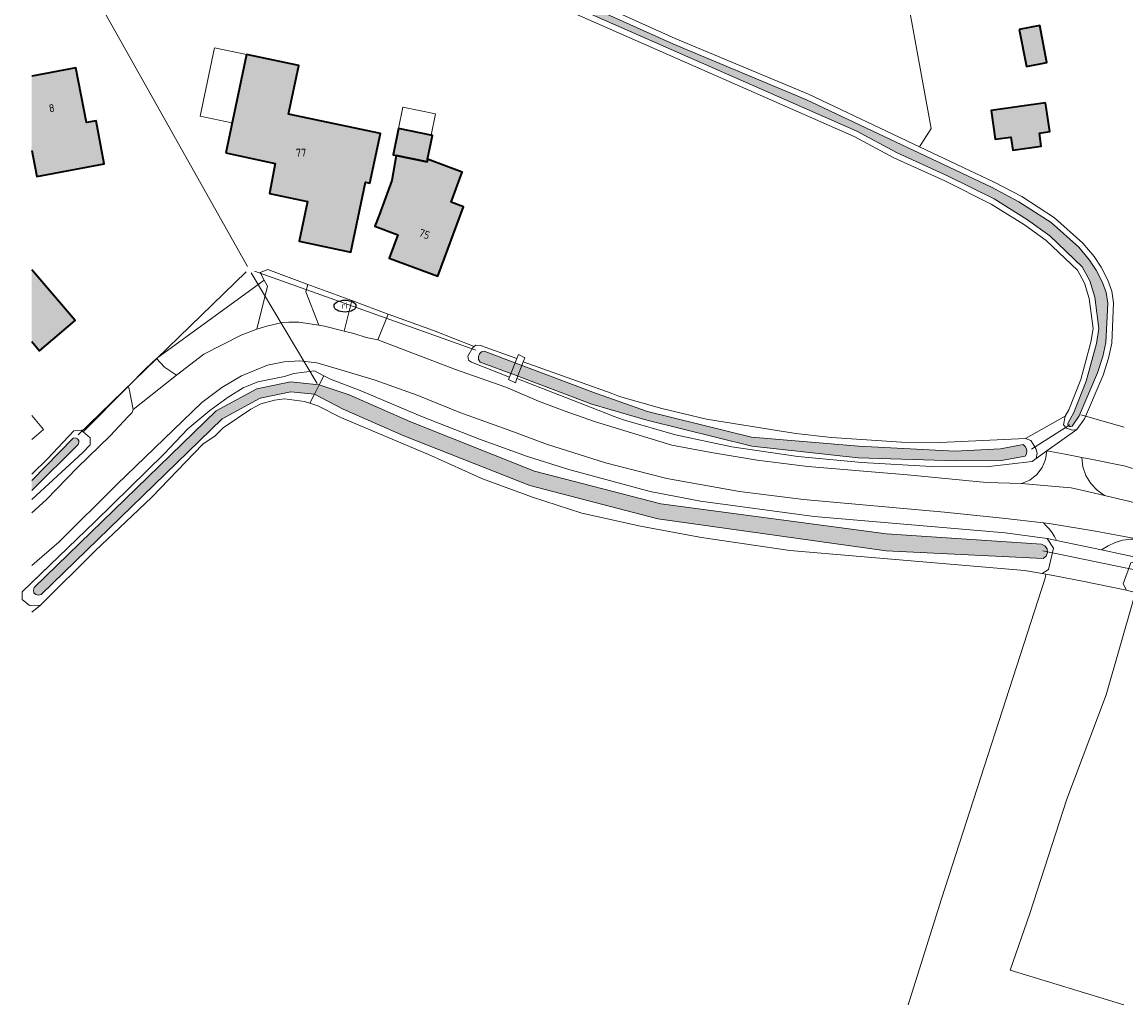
# Model space of a CAD drawing. Header units: metres. Extents: x 46249 to 49371, y 390656 to 391846.
# Tile 14 of 44: x 48129 to 48255, y 391332 to 391445. Entities that reach past the tile are written whole.
import ezdxf
from ezdxf.enums import TextEntityAlignment as Align

# ---------------------------------------------------------------- set-up
doc = ezdxf.new("R2010")
doc.units = ezdxf.units.M
for name, color, linetype, lineweight in [('B-WE-GR-BOUWLAND-G', 80, 'Continuous', 13), ('B-WE-GR-GRAS-G', 60, 'Continuous', 13), ('B-WE-GR-GRAS_KRUIDENRIJK-G', 80, 'Continuous', 18), ('B-WE-IE-MEUBILAIR-S', 7, 'Continuous', 25), ('B-WE-KW-KUNSTWERK_DEK-G', 170, 'Continuous', 18), ('B-WE-KW-KUNSTWERK_DUIKER-G', 170, 'Continuous', 18), ('B-WE-OG-BEBOUWING-G', 7, 'Continuous', 35), ('B-WE-OG-BEBOUWING_HUISNUMMER-T18', 10, 'Continuous', 18), ('B-WE-OG-BEBOUWING_LUIFEL-G', 7, 'Continuous', 18), ('B-WE-OG-TERREIN_ERF-G', 7, 'Continuous', 18), ('B-WE-OG-TERREIN_OEVER-G', 7, 'Continuous', 18), ('B-WE-OG-WATER_SLOOT-G', 120, 'Continuous', 18), ('B-WE-VH-GESLOTENVERHARDING_BETON-G', 10, 'Continuous', 18), ('B-WE-VH-HALFVERHARDING_PUIN-G', 130, 'Continuous', 18), ('B-WE-VH-ONVERHARD-G', 210, 'Continuous', 18), ('B-WE-VH-OPENVERHARDING_BETONSTRAATSTEEN-G', 90, 'Continuous', 18), ('B-WE-VH-OPENVERHARDING_STRAATBAKSTEEN-G', 90, 'Continuous', 18), ('B-WE-VH-OPENVERHARDING_TEGEL-G', 90, 'Continuous', 18)]:
    doc.layers.add(name, color=color, linetype=linetype, lineweight=lineweight)
doc.layers.add('B-WE-OG-BEBOUWING-V', color=7, linetype='Continuous', lineweight=18, true_color=0xd46868)
doc.layers.add('B-WE-OG-WATER_SLOOT-V', color=7, linetype='Continuous', lineweight=18, true_color=0x99cae9)
doc.styles.add('NLCS-ISO', font='NLCS-ISO.ttf')
doc.styles.add('NLCS-ISO-ANNOTATIEF-T18', font='NLCS-ISO.ttf', dxfattribs={"height": 1.8})

# ---------------------------------------------------------------- blocks, each defined once
blk = doc.blocks.new('SIE-MEUBILAIR_PUT_RIOOLPUT-SO')
blk.add_ellipse((0, 0), major_axis=(1.25, 0), ratio=0.54)
at = {"style": 'NLCS-ISO'}
blk.add_text('ri', height=0.75, dxfattribs=at).set_placement((-0.04, 0.07), align=Align.MIDDLE_CENTER)

msp = doc.modelspace()

# ---------------------------------------------------------------- hatches: boundary and pattern name
at = {"layer": 'B-WE-OG-BEBOUWING-V'}
for points in [[(48243.126, 391443.754), (48243.95, 391439.518), (48246.292, 391439.973), (48245.468, 391444.209)], [(48152.377, 391429.653), (48158.038, 391428.433), (48157.377, 391424.996), (48161.731, 391424.078), (48160.771, 391419.528), (48166.678, 391418.282), (48168.366, 391426.286), (48168.865, 391426.181), (48170.066, 391431.872), (48159.572, 391434.073), (48160.74, 391439.642), (48154.747, 391440.899)], [(48130.193, 391438.396), (48130.193, 391430.295), (48130.123, 391430.282), (48130.501, 391428.3), (48130.763, 391426.927), (48138.491, 391428.402), (48137.552, 391433.321), (48136.445, 391433.11), (48135.255, 391439.36)], [(48246.147, 391435.373), (48239.902, 391434.486), (48240.37, 391431.189), (48242.162, 391431.444), (48242.375, 391429.949), (48245.64, 391430.412), (48245.429, 391431.897), (48246.617, 391432.066)], [(48171.876, 391429.355), (48175.408, 391428.624), (48175.468, 391428.912), (48176.031, 391431.633), (48172.142, 391432.439), (48171.519, 391429.429)], [(48175.408, 391428.624), (48171.876, 391429.355), (48171.387, 391426.496), (48169.918, 391422.522), (48169.444, 391421.239), (48172.067, 391420.269), (48171.072, 391417.576), (48176.632, 391415.521), (48179.57, 391423.471), (48178.158, 391423.993), (48179.434, 391427.446), (48175.468, 391428.912)], [(48130.193, 391416.276), (48130.193, 391408.062), (48131.09, 391407.01), (48135.16, 391410.45)]]:
    msp.add_hatch(color=256, dxfattribs=at).paths.add_polyline_path(points)
at = {"layer": 'B-WE-OG-WATER_SLOOT-V'}
for points in [[(48191.054, 391447.765), (48182.307, 391451.473), (48174.716, 391455.569), (48174.791, 391456.681), (48172.589, 391456.751), (48172.547, 391456.286), (48173.374, 391455.981), (48176.531, 391453.718), (48178.875, 391452.524), (48181.234, 391451.362), (48183.609, 391450.23), (48185.998, 391449.13), (48188.402, 391448.062), (48224.546, 391432.118), (48229.074, 391429.677), (48234.907, 391427.017), (48240.251, 391424.363), (48244.087, 391421.973), (48246.643, 391420.137), (48250.311, 391416.618), (48251.199, 391414.995), (48251.752, 391413.124), (48252.244, 391409.537), (48251.953, 391407.828), (48250.796, 391403.527), (48249.384, 391399.955), (48248.949, 391399.182), (48248.682, 391398.678), (48248.693, 391398.535), (48248.769, 391398.413), (48248.892, 391398.339), (48249.036, 391398.33), (48249.167, 391398.388), (48249.984, 391399.559), (48252.085, 391404.462), (48252.675, 391406.334), (48253.04, 391407.964), (48253.25, 391412.432), (48253.061, 391413.658), (48252.644, 391414.819), (48251.914, 391416.226), (48251.146, 391417.382), (48249.922, 391418.86), (48246.763, 391421.672), (48243.074, 391424.055), (48239.971, 391425.708), (48218.736, 391435.732), (48203.527, 391442.106)], [(48185.878, 391405.486), (48181.943, 391406.971), (48181.63, 391406.867), (48181.393, 391406.638), (48181.276, 391406.33), (48181.303, 391406.001), (48181.469, 391405.716), (48185.404, 391404.231), (48194.258, 391400.894), (48200.525, 391399.045), (48212.556, 391396.08), (48224.691, 391394.759), (48235.91, 391394.429), (48241.115, 391394.438), (48243.819, 391394.943), (48243.955, 391395.21), (48243.997, 391395.506), (48243.942, 391395.801), (48243.796, 391396.062), (48243.573, 391396.262), (48240.989, 391395.78), (48235.777, 391395.499), (48224.783, 391396.099), (48212.526, 391397.134), (48200.611, 391400.071), (48194.684, 391402.166)], [(48162.522, 391402.024), (48163.066, 391403.093), (48159.779, 391403.438), (48155.937, 391402.646), (48151.291, 391400.123), (48130.484, 391379.92), (48130.388, 391379.628), (48130.457, 391379.328), (48130.671, 391379.107), (48130.969, 391379.029), (48131.264, 391379.116), (48151.961, 391399.213), (48156.325, 391401.582), (48159.835, 391402.306)], [(48173.419, 391398.895), (48166.506, 391401.944), (48163.066, 391403.093), (48162.522, 391402.024), (48165.816, 391400.34), (48172.745, 391397.285), (48187.166, 391391.577), (48201.781, 391387.764), (48227.901, 391384.121), (48245.861, 391383.242), (48246.202, 391383.512), (48246.37, 391383.914), (48246.321, 391384.347), (48246.069, 391384.701), (48245.676, 391384.889), (48227.942, 391386.063), (48202.123, 391389.478), (48187.71, 391393.239)], [(48130.193, 391392.16), (48130.193, 391391.015), (48135.506, 391396.266), (48135.597, 391396.493), (48135.566, 391396.736), (48135.419, 391396.932), (48135.195, 391397.03), (48134.951, 391397.006)]]:
    msp.add_hatch(color=256, dxfattribs=at).paths.add_polyline_path(points)

# ---------------------------------------------------------------- linework, layer by layer
at = {"layer": 'B-WE-GR-BOUWLAND-G', "ltscale": 0.2, "flags": 128}
msp.add_lwpolyline([(48230.426, 391332.173), (48234.238, 391344.3), (48246.081, 391380.975), (48246.175, 391381.45), (48245.734, 391381.537), (48243.732, 391381.865), (48216.884, 391384.168), (48206.804, 391385.631), (48199.83, 391386.943), (48193.111, 391388.413), (48187.473, 391390.245), (48181.762, 391392.356), (48175.821, 391395.018), (48165.547, 391399.383), (48162.897, 391400.693), (48161.997, 391400.992), (48161.389, 391401.193), (48159.089, 391401.494), (48157.956, 391401.346), (48156.397, 391400.926), (48155.238, 391400.333), (48152.093, 391398.172), (48151.189, 391397.268), (48149.776, 391396.299), (48143.925, 391390.237), (48140.951, 391387.432), (48137.485, 391384.163), (48131.184, 391377.908), (48130.193, 391377.089)], dxfattribs=at)
at = {"layer": 'B-WE-GR-GRAS-G', "ltscale": 0.2, "flags": 128}
msp.add_lwpolyline([(48336.34, 391332.173), (48337.192, 391334.297), (48337.357, 391334.906), (48338.323, 391337.022), (48341.291, 391346.066), (48338.512, 391347.521), (48297.132, 391363.262), (48256.184, 391378.539), (48253.079, 391367.628), (48248.581, 391355.722), (48244.348, 391342.625), (48242.072, 391336.144), (48255.075, 391332.173)], dxfattribs=at)
at = {"layer": 'B-WE-GR-GRAS_KRUIDENRIJK-G', "ltscale": 0.2, "flags": 128}
for points in [[(48231.73, 391430.337), (48233.045, 391432.434), (48226.83, 391466.497), (48223.002, 391465.712), (48221.339, 391465.015), (48217.415, 391464.496), (48195.596, 391460.56), (48175.82, 391456.649), (48175.437, 391456.33), (48175.411, 391455.944), (48182.6, 391451.893), (48191.317, 391448.379), (48203.794, 391442.718), (48219.008, 391436.342), (48231.73, 391430.337)], [(48146.742, 391404.204), (48149.889, 391406.632), (48154.162, 391408.78), (48155.943, 391409.466), (48157.146, 391414.379), (48156.789, 391415.059), (48144.482, 391406.129), (48145.379, 391405.133), (48146.742, 391404.204)], [(48163.022, 391409.948), (48163.693, 391409.829), (48165.91, 391409.262), (48166.798, 391412.737), (48161.756, 391414.6), (48161.552, 391413.732), (48163.022, 391409.948)], [(48246.294, 391395.566), (48245.055, 391394.682), (48244.605, 391394.348), (48239.331, 391393.732), (48233.094, 391393.754), (48225.119, 391394.208), (48217.818, 391394.924), (48210.242, 391396.018), (48203.806, 391397.391), (48197.978, 391399.049), (48196.702, 391399.509), (48195.678, 391399.942), (48185.686, 391403.819), (48185.507, 391403.341), (48184.72, 391403.709), (48184.832, 391403.987), (48180.496, 391405.679), (48180.128, 391405.924), (48180.068, 391406.37), (48180.647, 391407.364), (48180.788, 391407.477), (48176.149, 391409.303), (48170.95, 391411.197), (48169.793, 391408.26), (48178.677, 391404.866), (48184.4, 391402.851), (48188.138, 391401.24), (48191.088, 391400.127), (48194.668, 391398.884), (48203.4, 391396.222), (48207.903, 391395.35), (48213.166, 391394.487), (48218.946, 391393.755), (48230.359, 391392.826), (48239.39, 391391.933), (48243.395, 391391.809), (48244.322, 391392.214), (48245.12, 391392.836), (48245.738, 391393.637), (48246.138, 391394.566), (48246.294, 391395.566)]]:
    msp.add_lwpolyline(points, close=True, dxfattribs=at)
for points in [[(48130.193, 391380.491), (48137.47, 391387.459), (48145.334, 391395.217), (48148.048, 391398.074), (48150.574, 391400.173), (48152.668, 391401.707), (48154.376, 391402.756), (48156.072, 391403.456), (48159.085, 391404.068), (48160.172, 391404.405), (48162.517, 391404.696), (48163.601, 391404.145), (48164.361, 391403.758), (48167.757, 391402.472), (48174.885, 391399.434), (48181.422, 391396.889), (48186.909, 391394.923), (48191.603, 391393.42), (48200.932, 391390.914), (48206.66, 391389.805), (48219.657, 391388.045), (48241.518, 391386.157), (48246.334, 391385.537), (48247.398, 391385.31), (48247.16, 391385.755), (48246.888, 391386.179), (48246.583, 391386.58), (48246.247, 391386.955), (48245.882, 391387.303), (48241.198, 391387.854), (48234.596, 391388.557), (48218.461, 391389.971), (48211.128, 391390.916), (48202.829, 391392.395), (48195.828, 391394.187), (48189.168, 391396.263), (48184.572, 391397.996), (48179.163, 391399.944), (48174.278, 391401.922), (48169.465, 391403.643), (48165.263, 391404.916), (48162.785, 391405.612), (48160.813, 391405.868), (48159.063, 391405.748), (48157.151, 391405.34), (48154.198, 391404.137), (48151.933, 391402.794), (48149.649, 391401.079), (48139.935, 391391.705), (48133.353, 391385.139), (48130.193, 391382.435)], [(48130.193, 391388.451), (48131.842, 391389.952), (48135.427, 391393.633), (48139.18, 391397.27), (48141.243, 391399.501), (48141.7, 391399.929), (48141.786, 391400.27), (48141.347, 391402.648), (48141.215, 391402.93), (48136.076, 391397.73), (48136.865, 391397.028), (48136.898, 391396.225), (48136.032, 391395.352), (48130.193, 391389.976)], [(48256.09, 391393.552), (48255.284, 391393.805), (48251.311, 391394.585), (48250.276, 391394.788), (48250.413, 391393.738), (48250.76, 391392.738), (48251.304, 391391.829), (48252.022, 391391.05), (48252.883, 391390.434), (48260.12, 391388.747)], [(48255.862, 391385.451), (48254.969, 391385.327), (48254.103, 391385.076), (48253.282, 391384.703), (48252.523, 391384.216), (48257.482, 391383.157)], [(48130.193, 391377.089), (48131.184, 391377.908), (48130.193, 391377.88)]]:
    msp.add_lwpolyline(points, dxfattribs=at)
at = {"layer": 'B-WE-KW-KUNSTWERK_DEK-G', "ltscale": 0.2, "flags": 128}
msp.add_lwpolyline([(48184.72, 391403.709), (48185.507, 391403.341), (48185.686, 391403.819), (48186.411, 391405.752), (48186.577, 391406.195), (48185.881, 391406.581), (48185.687, 391406.1), (48184.832, 391403.987), (48184.72, 391403.709)], close=True, dxfattribs=at)
at = {"layer": 'B-WE-KW-KUNSTWERK_DUIKER-G', "ltscale": 0.2, "flags": 128}
for points in [[(48154.875, 391416.656), (48138.036, 391446.6)], [(48135.511, 391397.399), (48154.726, 391416.04)], [(48155.295, 391415.929), (48162.85, 391403.263)], [(48180.99, 391407.078), (48155.69, 391416.104)], [(48255.11, 391398.268), (48250.164, 391399.676)], [(48248.917, 391398.547), (48244.547, 391395.761)], [(48257.847, 391381.624), (48245.843, 391384.117)]]:
    msp.add_lwpolyline(points, dxfattribs=at)
at = {"layer": 'B-WE-OG-BEBOUWING-G', "ltscale": 0.2, "flags": 128}
for points in [[(48243.126, 391443.754), (48243.95, 391439.518), (48246.292, 391439.973), (48245.468, 391444.209), (48243.126, 391443.754)], [(48152.377, 391429.653), (48158.038, 391428.433), (48157.377, 391424.996), (48161.731, 391424.078), (48160.771, 391419.528), (48166.678, 391418.282), (48168.366, 391426.286), (48168.865, 391426.181), (48170.066, 391431.872), (48159.572, 391434.073), (48160.74, 391439.642), (48154.747, 391440.899), (48152.377, 391429.653)], [(48246.147, 391435.373), (48239.902, 391434.486), (48240.37, 391431.189), (48242.162, 391431.444), (48242.375, 391429.949), (48245.64, 391430.412), (48245.429, 391431.897), (48246.617, 391432.066), (48246.147, 391435.373)], [(48171.876, 391429.355), (48175.408, 391428.624), (48175.468, 391428.912), (48176.031, 391431.633), (48172.142, 391432.439), (48171.519, 391429.429), (48171.876, 391429.355)], [(48175.408, 391428.624), (48171.876, 391429.355), (48171.387, 391426.496), (48169.918, 391422.522), (48169.444, 391421.239), (48172.067, 391420.269), (48171.072, 391417.576), (48176.632, 391415.521), (48179.57, 391423.471), (48178.158, 391423.993), (48179.434, 391427.446), (48175.468, 391428.912), (48175.408, 391428.624)]]:
    msp.add_lwpolyline(points, close=True, dxfattribs=at)
for points in [[(48130.193, 391429.917), (48130.501, 391428.3), (48130.763, 391426.927), (48138.491, 391428.402), (48137.552, 391433.321), (48136.445, 391433.11), (48135.255, 391439.36), (48130.193, 391438.396)], [(48130.193, 391408.062), (48131.09, 391407.01), (48135.16, 391410.45), (48130.193, 391416.276)]]:
    msp.add_lwpolyline(points, dxfattribs=at)
at = {"layer": 'B-WE-OG-BEBOUWING_LUIFEL-G', "ltscale": 0.2, "flags": 128}
for points in [[(48154.747, 391440.899), (48151.117, 391441.664), (48149.466, 391433.829), (48153.096, 391433.064), (48154.747, 391440.899)], [(48172.644, 391434.86), (48172.142, 391432.439), (48175.861, 391431.668), (48176.363, 391434.089), (48172.644, 391434.86)]]:
    msp.add_lwpolyline(points, close=True, dxfattribs=at)
msp.add_lwpolyline([(48130.193, 391396.865), (48131.537, 391398.012), (48130.193, 391399.588)], dxfattribs=at)
at = {"layer": 'B-WE-OG-TERREIN_ERF-G', "ltscale": 0.2, "flags": 128}
for points in [[(48226.83, 391466.497), (48233.045, 391432.434), (48231.73, 391430.337), (48240.271, 391426.305), (48243.413, 391424.631), (48247.169, 391422.205), (48250.404, 391419.325), (48251.683, 391417.781), (48252.49, 391416.566), (48253.258, 391415.087), (48253.711, 391413.823), (48253.92, 391412.468), (48253.705, 391407.875), (48253.321, 391406.16), (48252.712, 391404.229), (48250.571, 391399.233), (48249.715, 391398.006), (48246.294, 391395.566), (48248.392, 391395.157), (48250.276, 391394.788), (48251.311, 391394.585), (48255.284, 391393.805), (48256.09, 391393.552)], [(48130.193, 391392.891), (48132.016, 391394.634), (48135.02, 391397.844), (48135.868, 391397.915), (48136.076, 391397.73), (48141.215, 391402.93), (48143.25, 391404.99), (48144.482, 391406.129), (48156.789, 391415.059), (48156.323, 391415.949), (48157.204, 391416.289), (48161.756, 391414.6), (48166.798, 391412.737), (48169.625, 391411.693), (48170.95, 391411.197), (48176.149, 391409.303), (48180.788, 391407.477), (48181.001, 391407.647), (48181.512, 391407.609), (48185.687, 391406.1), (48185.881, 391406.581), (48186.577, 391406.195), (48186.411, 391405.752), (48196.454, 391402.169), (48197.42, 391401.778), (48202.265, 391400.409), (48207.363, 391399.159), (48217.581, 391397.533), (48221.671, 391397.072), (48229.678, 391396.531), (48234.088, 391396.492), (48243.837, 391396.985), (48248.374, 391399.505), (48248.787, 391400.239), (48250.169, 391403.734), (48251.308, 391407.969), (48251.577, 391409.548), (48251.106, 391412.985), (48250.587, 391414.74), (48249.781, 391416.213), (48246.22, 391419.629), (48243.72, 391421.425), (48239.929, 391423.787), (48234.624, 391426.422), (48228.781, 391429.086), (48224.256, 391431.525), (48188.127, 391447.463)], [(48130.193, 391438.396), (48135.255, 391439.36), (48136.445, 391433.11), (48137.552, 391433.321), (48138.491, 391428.402), (48130.763, 391426.927), (48130.501, 391428.3), (48130.193, 391429.917)], [(48130.193, 391416.276), (48135.16, 391410.45), (48131.09, 391407.01), (48130.193, 391408.062)], [(48255.075, 391332.173), (48242.072, 391336.144), (48244.348, 391342.625), (48248.581, 391355.722), (48253.079, 391367.628), (48256.184, 391378.539), (48256.402, 391379.368), (48255.399, 391379.631), (48250.345, 391380.628), (48247.197, 391381.248), (48246.175, 391381.45), (48246.081, 391380.975), (48234.238, 391344.3), (48230.426, 391332.173)]]:
    msp.add_lwpolyline(points, dxfattribs=at)
for points in [[(48245.468, 391444.209), (48246.292, 391439.973), (48243.95, 391439.518), (48243.126, 391443.754), (48245.468, 391444.209)], [(48160.74, 391439.642), (48159.572, 391434.073), (48170.066, 391431.872), (48168.865, 391426.181), (48168.366, 391426.286), (48166.678, 391418.282), (48160.771, 391419.528), (48161.731, 391424.078), (48157.377, 391424.996), (48158.038, 391428.433), (48152.377, 391429.653), (48154.747, 391440.899), (48160.74, 391439.642)], [(48239.902, 391434.486), (48246.147, 391435.373), (48246.617, 391432.066), (48245.429, 391431.897), (48245.64, 391430.412), (48242.375, 391429.949), (48242.162, 391431.444), (48240.37, 391431.189), (48239.902, 391434.486)], [(48171.876, 391429.355), (48171.519, 391429.429), (48172.142, 391432.439), (48176.031, 391431.633), (48175.468, 391428.912), (48179.434, 391427.446), (48178.158, 391423.993), (48179.57, 391423.471), (48176.632, 391415.521), (48171.072, 391417.576), (48172.067, 391420.269), (48169.444, 391421.239), (48169.918, 391422.522), (48171.387, 391426.496), (48171.876, 391429.355)]]:
    msp.add_lwpolyline(points, close=True, dxfattribs=at)
at = {"layer": 'B-WE-OG-TERREIN_OEVER-G', "ltscale": 0.2, "flags": 128}
for points in [[(48188.127, 391447.463), (48224.256, 391431.525), (48228.781, 391429.086), (48234.624, 391426.422), (48239.929, 391423.787), (48243.72, 391421.425), (48246.22, 391419.629), (48249.781, 391416.213), (48250.587, 391414.74), (48251.106, 391412.985), (48251.577, 391409.548), (48251.308, 391407.969), (48250.169, 391403.734), (48248.787, 391400.239), (48248.374, 391399.505), (48248.206, 391398.528), (48248.529, 391398.155), (48249.204, 391397.923), (48249.715, 391398.006), (48250.571, 391399.233), (48252.712, 391404.229), (48253.321, 391406.16), (48253.705, 391407.875), (48253.92, 391412.468), (48253.711, 391413.823), (48253.258, 391415.087), (48252.49, 391416.566), (48251.683, 391417.781), (48250.404, 391419.325), (48247.169, 391422.205), (48243.413, 391424.631), (48240.271, 391426.305), (48231.73, 391430.337), (48219.008, 391436.342), (48203.794, 391442.718), (48191.317, 391448.379)], [(48191.054, 391447.765), (48203.527, 391442.106), (48218.736, 391435.732), (48239.971, 391425.708), (48243.074, 391424.055), (48246.763, 391421.672), (48249.922, 391418.86), (48251.146, 391417.382), (48251.914, 391416.226), (48252.644, 391414.819), (48253.061, 391413.658), (48253.25, 391412.432), (48253.04, 391407.964), (48252.675, 391406.334), (48252.085, 391404.462), (48249.984, 391399.559), (48249.167, 391398.388), (48249.036, 391398.33), (48248.892, 391398.339), (48248.769, 391398.413), (48248.693, 391398.535), (48248.682, 391398.678), (48248.949, 391399.182), (48249.384, 391399.955), (48250.796, 391403.527), (48251.953, 391407.828), (48252.244, 391409.537), (48251.752, 391413.124), (48251.199, 391414.995), (48250.311, 391416.618), (48246.643, 391420.137), (48244.087, 391421.973), (48240.251, 391424.363), (48234.907, 391427.017), (48229.074, 391429.677), (48224.546, 391432.118), (48188.402, 391448.062)], [(48130.193, 391389.976), (48136.032, 391395.352), (48136.898, 391396.225), (48136.865, 391397.028), (48136.076, 391397.73), (48135.868, 391397.915), (48135.02, 391397.844), (48132.016, 391394.634), (48130.193, 391392.891)], [(48130.193, 391392.16), (48134.951, 391397.006), (48135.195, 391397.03), (48135.419, 391396.932), (48135.566, 391396.736), (48135.597, 391396.493), (48135.506, 391396.266), (48130.193, 391391.015)], [(48255.902, 391382.754), (48255.006, 391380.339), (48255.399, 391379.631)]]:
    msp.add_lwpolyline(points, dxfattribs=at)
for points in [[(48244.467, 391396.745), (48243.837, 391396.985), (48234.088, 391396.492), (48229.678, 391396.531), (48221.671, 391397.072), (48217.581, 391397.533), (48207.363, 391399.159), (48202.265, 391400.409), (48197.42, 391401.778), (48196.454, 391402.169), (48186.411, 391405.752), (48186.577, 391406.195), (48185.881, 391406.581), (48185.687, 391406.1), (48181.512, 391407.609), (48181.001, 391407.647), (48180.788, 391407.477), (48180.647, 391407.364), (48180.068, 391406.37), (48180.128, 391405.924), (48180.496, 391405.679), (48184.832, 391403.987), (48184.72, 391403.709), (48185.507, 391403.341), (48185.686, 391403.819), (48195.678, 391399.942), (48196.702, 391399.509), (48197.978, 391399.049), (48203.806, 391397.391), (48210.242, 391396.018), (48217.818, 391394.924), (48225.119, 391394.208), (48233.094, 391393.754), (48239.331, 391393.732), (48244.605, 391394.348), (48245.055, 391394.682), (48245.162, 391395.291), (48245.025, 391395.813), (48244.467, 391396.745)], [(48212.526, 391397.134), (48224.783, 391396.099), (48235.777, 391395.499), (48240.989, 391395.78), (48243.573, 391396.262), (48243.796, 391396.062), (48243.942, 391395.801), (48243.997, 391395.506), (48243.955, 391395.21), (48243.819, 391394.943), (48241.115, 391394.438), (48235.91, 391394.429), (48224.691, 391394.759), (48212.556, 391396.08), (48200.525, 391399.045), (48194.258, 391400.894), (48185.404, 391404.231), (48181.469, 391405.716), (48181.303, 391406.001), (48181.276, 391406.33), (48181.393, 391406.638), (48181.63, 391406.867), (48181.943, 391406.971), (48185.878, 391405.486), (48194.684, 391402.166), (48200.611, 391400.071), (48212.526, 391397.134)], [(48161.997, 391400.992), (48162.522, 391402.024), (48159.835, 391402.306), (48156.325, 391401.582), (48151.961, 391399.213), (48131.264, 391379.116), (48130.969, 391379.029), (48130.671, 391379.107), (48130.457, 391379.328), (48130.388, 391379.628), (48130.484, 391379.92), (48151.291, 391400.123), (48155.937, 391402.646), (48159.779, 391403.438), (48163.066, 391403.093), (48163.601, 391404.145), (48162.517, 391404.696), (48160.172, 391404.405), (48159.085, 391404.068), (48156.072, 391403.456), (48154.376, 391402.756), (48152.668, 391401.707), (48150.574, 391400.173), (48148.048, 391398.074), (48145.334, 391395.217), (48137.47, 391387.459), (48129.094, 391379.439), (48129.118, 391378.568), (48129.96, 391377.873), (48131.184, 391377.908), (48137.485, 391384.163), (48140.951, 391387.432), (48143.925, 391390.237), (48149.776, 391396.299), (48151.189, 391397.268), (48152.093, 391398.172), (48155.238, 391400.333), (48156.397, 391400.926), (48157.956, 391401.346), (48159.089, 391401.494), (48161.389, 391401.193), (48161.997, 391400.992)], [(48181.422, 391396.889), (48174.885, 391399.434), (48167.757, 391402.472), (48164.361, 391403.758), (48163.601, 391404.145), (48163.066, 391403.093), (48166.506, 391401.944), (48173.419, 391398.895), (48187.71, 391393.239), (48202.123, 391389.478), (48227.942, 391386.063), (48245.676, 391384.889), (48246.069, 391384.701), (48246.321, 391384.347), (48246.37, 391383.914), (48246.202, 391383.512), (48245.861, 391383.242), (48227.901, 391384.121), (48201.781, 391387.764), (48187.166, 391391.577), (48172.745, 391397.285), (48165.816, 391400.34), (48162.522, 391402.024), (48161.997, 391400.992), (48162.897, 391400.693), (48165.547, 391399.383), (48175.821, 391395.018), (48181.762, 391392.356), (48187.473, 391390.245), (48193.111, 391388.413), (48199.83, 391386.943), (48206.804, 391385.631), (48216.884, 391384.168), (48243.732, 391381.865), (48245.734, 391381.537), (48246.473, 391381.974), (48247.055, 391384.423), (48246.334, 391385.537), (48241.518, 391386.157), (48219.657, 391388.045), (48206.66, 391389.805), (48200.932, 391390.914), (48191.603, 391393.42), (48186.909, 391394.923), (48181.422, 391396.889)]]:
    msp.add_lwpolyline(points, close=True, dxfattribs=at)
at = {"layer": 'B-WE-OG-WATER_SLOOT-G', "ltscale": 0.2, "flags": 128}
for points in [[(48188.402, 391448.062), (48224.546, 391432.118), (48229.074, 391429.677), (48234.907, 391427.017), (48240.251, 391424.363), (48244.087, 391421.973), (48246.643, 391420.137), (48250.311, 391416.618), (48251.199, 391414.995), (48251.752, 391413.124), (48252.244, 391409.537), (48251.953, 391407.828), (48250.796, 391403.527), (48249.384, 391399.955), (48248.949, 391399.182), (48248.682, 391398.678), (48248.693, 391398.535), (48248.769, 391398.413), (48248.892, 391398.339), (48249.036, 391398.33), (48249.167, 391398.388), (48249.984, 391399.559), (48252.085, 391404.462), (48252.675, 391406.334), (48253.04, 391407.964), (48253.25, 391412.432), (48253.061, 391413.658), (48252.644, 391414.819), (48251.914, 391416.226), (48251.146, 391417.382), (48249.922, 391418.86), (48246.763, 391421.672), (48243.074, 391424.055), (48239.971, 391425.708), (48218.736, 391435.732), (48203.527, 391442.106), (48191.054, 391447.765)], [(48130.193, 391391.015), (48135.506, 391396.266), (48135.597, 391396.493), (48135.566, 391396.736), (48135.419, 391396.932), (48135.195, 391397.03), (48134.951, 391397.006), (48130.193, 391392.16)]]:
    msp.add_lwpolyline(points, dxfattribs=at)
for points in [[(48185.878, 391405.486), (48181.943, 391406.971), (48181.63, 391406.867), (48181.393, 391406.638), (48181.276, 391406.33), (48181.303, 391406.001), (48181.469, 391405.716), (48185.404, 391404.231), (48194.258, 391400.894), (48200.525, 391399.045), (48212.556, 391396.08), (48224.691, 391394.759), (48235.91, 391394.429), (48241.115, 391394.438), (48243.819, 391394.943), (48243.955, 391395.21), (48243.997, 391395.506), (48243.942, 391395.801), (48243.796, 391396.062), (48243.573, 391396.262), (48240.989, 391395.78), (48235.777, 391395.499), (48224.783, 391396.099), (48212.526, 391397.134), (48200.611, 391400.071), (48194.684, 391402.166), (48185.878, 391405.486)], [(48162.522, 391402.024), (48163.066, 391403.093), (48159.779, 391403.438), (48155.937, 391402.646), (48151.291, 391400.123), (48130.484, 391379.92), (48130.388, 391379.628), (48130.457, 391379.328), (48130.671, 391379.107), (48130.969, 391379.029), (48131.264, 391379.116), (48151.961, 391399.213), (48156.325, 391401.582), (48159.835, 391402.306), (48162.522, 391402.024)], [(48173.419, 391398.895), (48166.506, 391401.944), (48163.066, 391403.093), (48162.522, 391402.024), (48165.816, 391400.34), (48172.745, 391397.285), (48187.166, 391391.577), (48201.781, 391387.764), (48227.901, 391384.121), (48245.861, 391383.242), (48246.202, 391383.512), (48246.37, 391383.914), (48246.321, 391384.347), (48246.069, 391384.701), (48245.676, 391384.889), (48227.942, 391386.063), (48202.123, 391389.478), (48187.71, 391393.239), (48173.419, 391398.895)]]:
    msp.add_lwpolyline(points, close=True, dxfattribs=at)
at = {"layer": 'B-WE-VH-GESLOTENVERHARDING_BETON-G', "ltscale": 0.2, "flags": 128}
msp.add_lwpolyline([(48184.72, 391403.709), (48185.507, 391403.341), (48185.686, 391403.819), (48186.411, 391405.752), (48186.577, 391406.195), (48185.881, 391406.581), (48185.687, 391406.1), (48184.832, 391403.987), (48184.72, 391403.709)], close=True, dxfattribs=at)
at = {"layer": 'B-WE-VH-HALFVERHARDING_PUIN-G', "ltscale": 0.2, "flags": 128}
msp.add_lwpolyline([(48250.276, 391394.788), (48248.392, 391395.157), (48246.294, 391395.566), (48246.138, 391394.566), (48245.738, 391393.637), (48245.12, 391392.836), (48244.322, 391392.214), (48243.395, 391391.809), (48247.227, 391391.486), (48249.07, 391391.304), (48250.581, 391390.971), (48252.883, 391390.434), (48252.022, 391391.05), (48251.304, 391391.829), (48250.76, 391392.738), (48250.413, 391393.738), (48250.276, 391394.788)], close=True, dxfattribs=at)
at = {"layer": 'B-WE-VH-ONVERHARD-G', "ltscale": 0.2, "flags": 128}
for points in [[(48245.025, 391395.813), (48245.162, 391395.291), (48245.055, 391394.682), (48246.294, 391395.566), (48249.715, 391398.006), (48249.204, 391397.923), (48248.529, 391398.155), (48248.206, 391398.528), (48248.374, 391399.505), (48243.837, 391396.985), (48244.467, 391396.745), (48245.025, 391395.813)], [(48251.861, 391386.382), (48246.546, 391387.225), (48245.882, 391387.303), (48246.247, 391386.955), (48246.583, 391386.58), (48246.888, 391386.179), (48247.16, 391385.755), (48247.398, 391385.31), (48252.523, 391384.216), (48253.282, 391384.703), (48254.103, 391385.076), (48254.969, 391385.327), (48255.862, 391385.451), (48256.764, 391385.445), (48251.861, 391386.382)], [(48245.734, 391381.537), (48246.175, 391381.45), (48247.197, 391381.248), (48250.345, 391380.628), (48255.399, 391379.631), (48255.006, 391380.339), (48255.902, 391382.754), (48257.482, 391383.157), (48252.523, 391384.216), (48247.398, 391385.31), (48246.334, 391385.537), (48247.055, 391384.423), (48246.473, 391381.974), (48245.734, 391381.537)]]:
    msp.add_lwpolyline(points, close=True, dxfattribs=at)
at = {"layer": 'B-WE-VH-OPENVERHARDING_BETONSTRAATSTEEN-G', "ltscale": 0.2, "flags": 128}
msp.add_lwpolyline([(48141.215, 391402.93), (48141.347, 391402.648), (48141.786, 391400.27), (48146.742, 391404.204), (48145.379, 391405.133), (48144.482, 391406.129), (48143.25, 391404.99), (48141.215, 391402.93)], close=True, dxfattribs=at)
at = {"layer": 'B-WE-VH-OPENVERHARDING_STRAATBAKSTEEN-G', "ltscale": 0.2, "flags": 128}
msp.add_lwpolyline([(48163.022, 391409.948), (48161.552, 391413.732), (48161.756, 391414.6), (48157.204, 391416.289), (48156.323, 391415.949), (48156.789, 391415.059), (48157.146, 391414.379), (48155.943, 391409.466), (48157.083, 391409.823), (48158.832, 391410.221), (48159.618, 391410.282), (48160.738, 391410.267), (48163.022, 391409.948)], close=True, dxfattribs=at)
for points in [[(48260.12, 391388.747), (48252.883, 391390.434), (48250.581, 391390.971), (48249.07, 391391.304), (48247.227, 391391.486), (48243.395, 391391.809), (48239.39, 391391.933), (48230.359, 391392.826), (48218.946, 391393.755), (48213.166, 391394.487), (48207.903, 391395.35), (48203.4, 391396.222), (48194.668, 391398.884), (48191.088, 391400.127), (48188.138, 391401.24), (48184.4, 391402.851), (48178.677, 391404.866), (48169.793, 391408.26), (48168.459, 391408.507), (48167.049, 391408.971), (48165.91, 391409.262), (48163.693, 391409.829), (48163.022, 391409.948), (48160.738, 391410.267), (48159.618, 391410.282), (48158.832, 391410.221), (48157.083, 391409.823), (48155.943, 391409.466), (48154.162, 391408.78), (48149.889, 391406.632), (48146.742, 391404.204), (48141.786, 391400.27), (48141.7, 391399.929), (48141.243, 391399.501), (48139.18, 391397.27), (48135.427, 391393.633), (48131.842, 391389.952), (48130.193, 391388.451)], [(48130.193, 391382.435), (48133.353, 391385.139), (48139.935, 391391.705), (48149.649, 391401.079), (48151.933, 391402.794), (48154.198, 391404.137), (48157.151, 391405.34), (48159.063, 391405.748), (48160.813, 391405.868), (48162.785, 391405.612), (48165.263, 391404.916), (48169.465, 391403.643), (48174.278, 391401.922), (48179.163, 391399.944), (48184.572, 391397.996), (48189.168, 391396.263), (48195.828, 391394.187), (48202.829, 391392.395), (48211.128, 391390.916), (48218.461, 391389.971), (48234.596, 391388.557), (48241.198, 391387.854), (48245.882, 391387.303), (48246.546, 391387.225), (48251.861, 391386.382), (48256.764, 391385.445)]]:
    msp.add_lwpolyline(points, dxfattribs=at)
at = {"layer": 'B-WE-VH-OPENVERHARDING_TEGEL-G', "ltscale": 0.2, "flags": 128}
msp.add_lwpolyline([(48169.793, 391408.26), (48170.95, 391411.197), (48169.625, 391411.693), (48166.798, 391412.737), (48165.91, 391409.262), (48167.049, 391408.971), (48168.459, 391408.507), (48169.793, 391408.26)], close=True, dxfattribs=at)

# ---------------------------------------------------------------- block references
at = {"layer": 'B-WE-IE-MEUBILAIR-S'}
msp.add_blockref('SIE-MEUBILAIR_PUT_RIOOLPUT-SO', (48166.023, 391412.11), dxfattribs=at)

# ---------------------------------------------------------------- texts
at = {"layer": 'B-WE-OG-BEBOUWING_HUISNUMMER-T18', "style": 'NLCS-ISO-ANNOTATIEF-T18'}
for s, rotation, p in [('8', 10.8, (48132.486, 391434.761)), ('75', 339.7, (48175.103, 391420.351))]:
    msp.add_text(s, height=0.9, rotation=rotation, dxfattribs=at).set_placement(p, align=Align.MIDDLE_CENTER)
msp.add_text('77', height=0.9, dxfattribs=at).set_placement((48160.989, 391429.662), align=Align.MIDDLE_CENTER)

doc.saveas('drawing.dxf')
